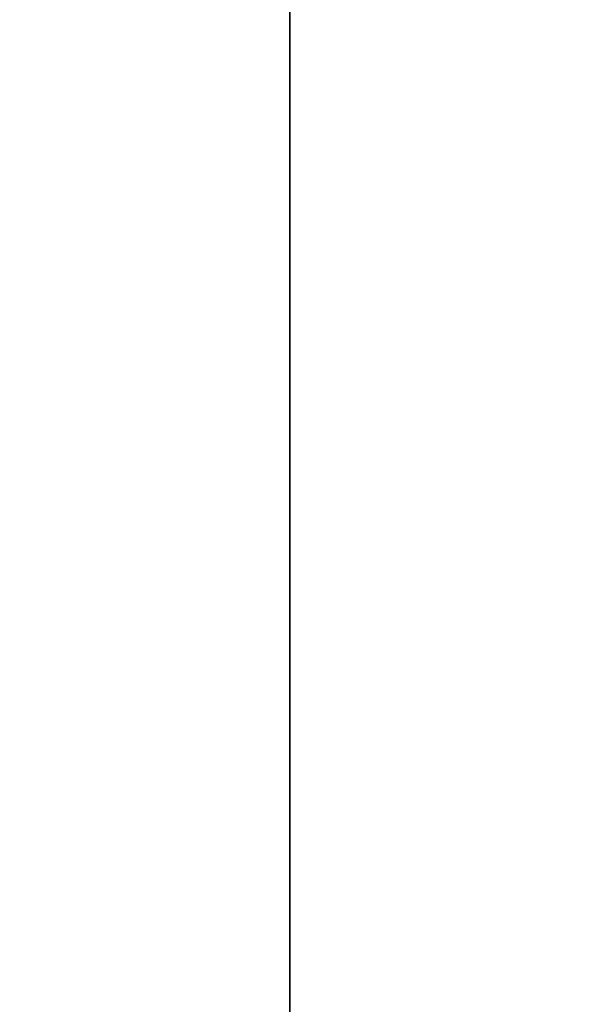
# Model space of a CAD drawing. Header units: millimetres. Extents: x 4 to 1188, y 1 to 840.
# Tile 108 of 203: x 518 to 533, y 371 to 397. Entities that reach past the tile are written whole.
import ezdxf

# ---------------------------------------------------------------- set-up
doc = ezdxf.new("R2010")
doc.units = ezdxf.units.MM
doc.layers.add('1', color=7, linetype='Continuous')
doc.styles.add('Arial Unicode MS', font='Arial Unicode MS')
doc.dimstyles.get("Standard").update_dxf_attribs({"dimtxt": 0.18, "dimasz": 0.18, "dimexe": 0.18, "dimexo": 0.0625, "dimgap": 0.09, "dimtad": 0, "dimtih": 1, "dimtoh": 1, "dimdec": 4, "dimzin": 0, "dimdsep": 46, "dimtxsty": 'Standard', "dimcen": 0.09, "dimadec": 0, "dimazin": 0, "dimtfac": 1, "dimtdec": 4, "dimtofl": 0, "dimtmove": 0, "dimatfit": 3, "dimfxl": 0, "dimtolj": 1, "dimtzin": 0, "dimarcsym": 0})

# ---------------------------------------------------------------- blocks, each defined once
blk = doc.blocks.new('_U0')
at = {"layer": '1', "color": 18, "lineweight": 35}
for p, q in [((547.706, 423.503), (522.858, 423.503)), ((524.858, 282.024), (524.858, 423.503)), ((539.569, 282.024), (522.858, 282.024))]:
    blk.add_line(p, q, dxfattribs=at)
at = {"layer": '1', "color": 18, "lineweight": 70}
for points in [[(524.858, 423.503), (525.634, 420.003), (524.082, 420.003)], [(524.858, 282.024), (524.082, 285.524), (525.634, 285.524)]]:
    blk.add_solid(points, dxfattribs=at)
at = {"layer": '1', "color": 18, "linetype": 'Continuous', "lineweight": 13, "insert": (524.103, 347.411), "char_height": 5, "attachment_point": 7, "rotation": 90, "line_spacing_factor": 1.047437, "style": 'Arial Unicode MS'}
blk.add_mtext('\\fArial Unicode MS|b0|i0;\\W1.0000;990', dxfattribs=at)

msp = doc.modelspace()

# ---------------------------------------------------------------- dimensions: what is measured, and where the dimension line sits
at = {"layer": '1', "color": 18, "linetype": 'Continuous', "lineweight": 13}
dim = msp.add_linear_dim(base=(524.8581, 423.5025), p1=(540.5685, 282.0239), p2=(548.7058, 423.5025), angle=90, dimstyle='Standard', override={"dimtxt": 5, "dimasz": 3.5, "dimexe": 2, "dimexo": 1, "dimgap": 2.5, "dimtad": 1, "dimtih": 0, "dimtoh": 0, "dimdec": 0, "dimlfac": 7, "dimzin": 8, "dimdsep": 44, "dimlunit": 2, "dimtxsty": 'Arial Unicode MS', "dimsah": 1, "dimse1": 0, "dimse2": 0, "dimsd1": 0, "dimsd2": 0, "dimclrd": 18, "dimclre": 18, "dimclrt": 18, "dimtol": 0, "dimtm": -0.1, "dimtfac": 0.4, "dimtdec": 2, "dimtofl": 1, "dimtmove": 0, "dimtzin": 8, "dimlwd": 35, "dimlwe": 35}, dxfattribs=at)
dim.commit()
dim.dimension.update_dxf_attribs({"geometry": '_U0', "text_midpoint": (524.8581, 352.7632), "dimtype": 160})

doc.saveas('drawing.dxf')
